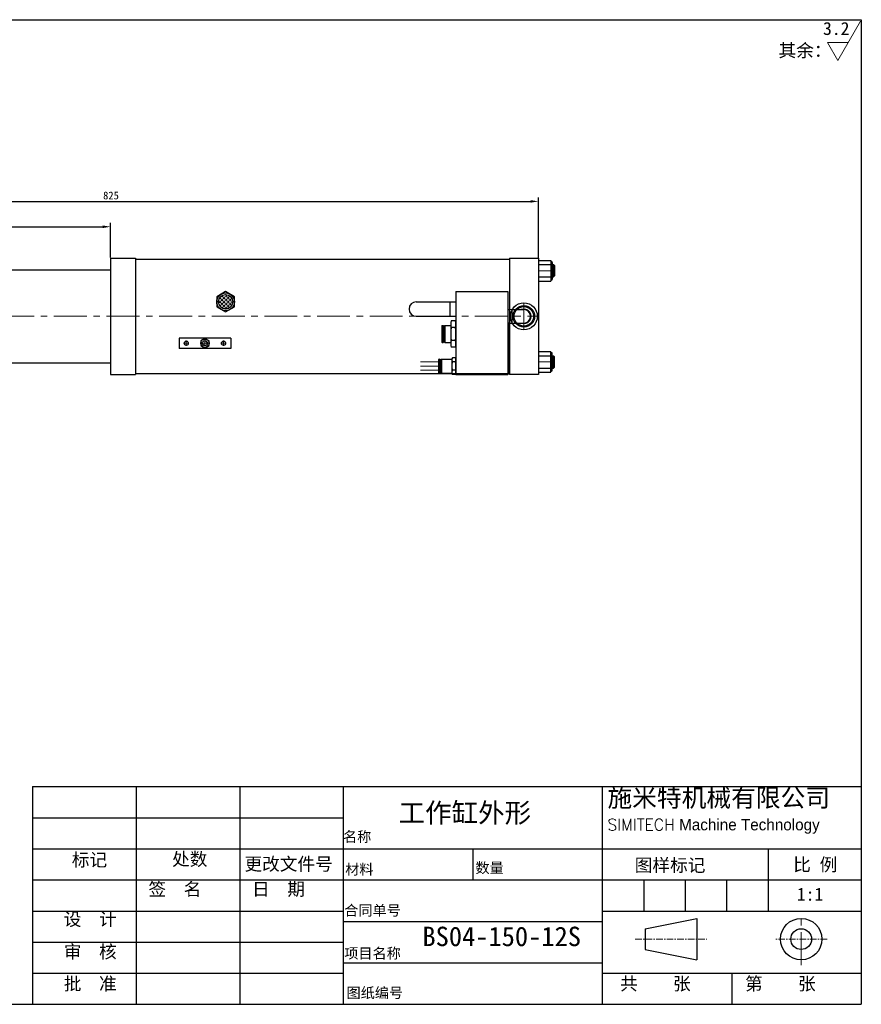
# Model space of a CAD drawing. Header units: millimetres. Extents: x 1736 to 3136, y 7961 to 8911.
# Tile 2 of 2: x 2323 to 3136, y 7961 to 8911. Entities that reach past the tile are written whole.
import ezdxf

# ---------------------------------------------------------------- set-up
doc = ezdxf.new("R2010")
doc.units = ezdxf.units.MM
doc.header["$MEASUREMENT"] = 0
doc.linetypes.add('CENTER', pattern=[50.8, 31.75, -6.35, 6.35, -6.35])
doc.layers.get('Defpoints').update_dxf_attribs({"lineweight": 25})
for name, color, linetype, lineweight in [('图层1', 7, 'Continuous', 25), ('图层2', 3, 'CENTER', 13), ('图层3', 2, 'Continuous', 13), ('图层4', 1, 'Continuous', 30), ('图层7', 4, 'Continuous', 13)]:
    doc.layers.add(name, color=color, linetype=linetype, lineweight=lineweight)
doc.dimstyles.new('ISO-25', dxfattribs={"dimscale": 2, "dimtxt": 2.5, "dimasz": 2.5, "dimexe": 1.25, "dimexo": 0.625, "dimtad": 1, "dimtxsty": 'Standard', "dimcen": 2.5, "dimadec": 0, "dimazin": 0, "dimtfac": 1, "dimtmove": 0, "dimatfit": 3, "dimfxl": 1, "dimarcsym": 0})

# ---------------------------------------------------------------- blocks, each defined once
blk = doc.blocks.new('*D3759')
at = {"layer": 'Defpoints', "color": 0}
for p in [(2823.95, 8735.55), (2823.95, 8678.64), (1998.95, 8669.64)]:
    blk.add_point(p, dxfattribs=at)
at = {"layer": '图层3', "color": 0, "lineweight": -2}
for p, q in [((1998.95, 8671.52), (1998.95, 8739.3)), ((2006.45, 8735.55), (2816.45, 8735.55)), ((2823.95, 8680.52), (2823.95, 8739.3))]:
    blk.add_line(p, q, dxfattribs=at)
at = {"layer": '图层3', "color": 0}
for points in [[(2006.45, 8736.8), (2006.45, 8734.3), (1998.95, 8735.55)], [(2816.45, 8734.3), (2816.45, 8736.8), (2823.95, 8735.55)]]:
    blk.add_solid(points, dxfattribs=at)
at = {"layer": '图层3', "color": 0, "insert": (2411.45, 8741.18), "char_height": 7.5, "attachment_point": 5}
blk.add_mtext('825', dxfattribs=at)
blk = doc.blocks.new('*D3767')
at = {"layer": 'Defpoints', "color": 0}
for p in [(2410.95, 8711.08), (2410.95, 8679.64), (1998.95, 8669.64)]:
    blk.add_point(p, dxfattribs=at)
at = {"layer": '图层3', "color": 0, "lineweight": -2}
for p, q in [((1998.95, 8671.52), (1998.95, 8714.83)), ((2410.95, 8681.52), (2410.95, 8714.83)), ((2006.45, 8711.08), (2403.45, 8711.08))]:
    blk.add_line(p, q, dxfattribs=at)
at = {"layer": '图层3', "color": 0}
for points in [[(2006.45, 8712.33), (2006.45, 8709.83), (1998.95, 8711.08)], [(2403.45, 8709.83), (2403.45, 8712.33), (2410.95, 8711.08)]]:
    blk.add_solid(points, dxfattribs=at)
at = {"layer": '图层3', "color": 0, "insert": (2204.95, 8716.7), "char_height": 7.5, "attachment_point": 5}
blk.add_mtext('412', dxfattribs=at)

msp = doc.modelspace()

# ---------------------------------------------------------------- hatches: boundary and pattern name
at = {"layer": '图层7'}
h = msp.add_hatch(dxfattribs=at)
h.set_pattern_fill('ANGLE', color=256, scale=0.4, angle=315, style=0)
h.set_pattern_definition([(315, (3162.6143, 8687.863), (1.975656, 1.975656), [2.032, -0.762]), (45, (3162.6143, 8687.863), (-1.975656, 1.975656), [2.032, -0.762])])
h.paths.add_polyline_path([(2515.178, 8638.681, 1), (2529.029, 8638.681, 1)])

# ---------------------------------------------------------------- linework, layer by layer
at = {"layer": '图层1'}
for p, q in [((2410.953, 8680.643), (2410.953, 8568.643)), ((2410.953, 8680.643), (2434.953, 8680.643)), ((2434.953, 8680.643), (2434.953, 8568.643)), ((2434.953, 8679.643), (2795.953, 8679.643)), ((2795.953, 8680.643), (2823.953, 8680.643)), ((2795.953, 8680.643), (2795.953, 8569.643)), ((2795.953, 8680.643), (2795.953, 8569.643)), ((2823.953, 8680.643), (2823.953, 8568.643)), ((2823.953, 8678.643), (2835.953, 8678.643)), ((2823.953, 8674.643), (2835.953, 8674.643)), ((2835.953, 8678.643), (2835.953, 8658.643)), ((2836.453, 8677.643), (2836.453, 8677.643)), ((2837.453, 8676.643), (2837.453, 8660.643)), ((2837.453, 8674.643), (2838.453, 8674.643)), ((2838.453, 8674.643), (2839.453, 8673.643)), ((2838.453, 8674.643), (2838.453, 8662.643)), ((2839.453, 8673.643), (2839.453, 8663.643)), ((2222.953, 8669.643), (2410.953, 8669.643)), ((2823.953, 8662.643), (2835.953, 8662.643)), ((2823.953, 8658.643), (2835.953, 8658.643)), ((2836.453, 8659.643), (2836.453, 8659.643)), ((2837.453, 8662.643), (2838.453, 8662.643)), ((2839.453, 8663.643), (2838.453, 8662.643)), ((2522.103, 8648.496), (2513.603, 8643.589)), ((2530.603, 8643.589), (2522.103, 8648.496)), ((2744.453, 8648.643), (2744.453, 8568.643)), ((2744.453, 8648.643), (2794.453, 8648.643)), ((2794.453, 8648.643), (2794.453, 8568.643)), ((2513.603, 8643.589), (2513.603, 8633.774)), ((2530.603, 8633.774), (2530.603, 8643.589)), ((2706.144, 8638.643), (2744.453, 8638.643)), ((2738.453, 8638.643), (2738.453, 8624.643)), ((2513.603, 8633.774), (2522.103, 8628.866)), ((2522.103, 8628.866), (2530.603, 8633.774)), ((2794.453, 8631.143), (2798.453, 8631.643)), ((2798.453, 8631.643), (2798.453, 8617.643)), ((2798.453, 8631.143), (2809.953, 8631.143)), ((2706.144, 8624.643), (2744.453, 8624.643)), ((2739.453, 8617.17), (2739.453, 8598.116)), ((2743.953, 8620.345), (2739.953, 8620.345)), ((2744.453, 8617.17), (2744.453, 8598.116)), ((2794.453, 8618.143), (2798.453, 8617.643)), ((2795.953, 8568.643), (2795.953, 8617.956)), ((2798.453, 8618.143), (2809.953, 8618.143)), ((2731.253, 8615.793), (2730.953, 8615.493)), ((2730.953, 8615.493), (2730.953, 8599.793)), ((2731.253, 8615.793), (2732.153, 8615.793)), ((2731.253, 8615.793), (2731.253, 8599.493)), ((2732.153, 8615.793), (2732.453, 8615.493)), ((2732.153, 8615.793), (2732.153, 8599.493)), ((2732.453, 8615.493), (2732.453, 8599.793)), ((2732.453, 8614.643), (2733.453, 8614.643)), ((2733.753, 8615.793), (2733.453, 8615.493)), ((2733.453, 8615.493), (2733.453, 8599.793)), ((2733.753, 8615.793), (2739.453, 8615.793)), ((2733.753, 8615.793), (2733.753, 8599.493)), ((2743.953, 8613.994), (2739.953, 8613.994)), ((2527.103, 8603.681), (2477.103, 8603.681)), ((2477.103, 8603.681), (2477.103, 8593.681)), ((2527.103, 8603.681), (2527.103, 8593.681)), ((2731.253, 8599.493), (2730.953, 8599.793)), ((2731.253, 8599.493), (2732.153, 8599.493)), ((2732.453, 8599.793), (2732.153, 8599.493)), ((2732.453, 8600.643), (2733.453, 8600.643)), ((2733.453, 8599.793), (2733.753, 8599.493)), ((2733.753, 8599.493), (2739.453, 8599.493)), ((2743.953, 8601.292), (2739.953, 8601.292)), ((2527.103, 8593.681), (2477.103, 8593.681)), ((2743.953, 8594.941), (2739.953, 8594.941)), ((2823.953, 8590.643), (2835.953, 8590.643)), ((2835.953, 8570.643), (2835.953, 8590.643)), ((2836.453, 8589.643), (2836.453, 8589.643)), ((2837.453, 8572.643), (2837.453, 8588.643)), ((2222.953, 8579.643), (2410.953, 8579.643)), ((2728.117, 8583.443), (2727.717, 8583.043)), ((2727.717, 8583.043), (2727.717, 8570.243)), ((2728.117, 8583.443), (2728.817, 8583.443)), ((2728.117, 8583.443), (2728.117, 8569.843)), ((2728.817, 8583.443), (2729.217, 8583.043)), ((2728.817, 8583.443), (2728.817, 8569.843)), ((2729.217, 8583.043), (2729.217, 8570.243)), ((2729.217, 8582.143), (2730.217, 8582.143)), ((2730.617, 8583.443), (2730.217, 8583.043)), ((2730.217, 8583.043), (2730.217, 8570.243)), ((2730.617, 8583.443), (2730.617, 8569.843)), ((2730.617, 8583.443), (2740.517, 8583.443)), ((2740.453, 8582.724), (2740.453, 8570.562)), ((2743.953, 8584.726), (2740.953, 8584.726)), ((2743.953, 8580.684), (2740.953, 8580.684)), ((2823.953, 8586.643), (2835.953, 8586.643)), ((2837.453, 8586.643), (2838.453, 8586.643)), ((2838.453, 8574.643), (2838.453, 8586.643)), ((2839.453, 8585.643), (2838.453, 8586.643)), ((2839.453, 8575.643), (2839.453, 8585.643)), ((2434.953, 8569.643), (2795.953, 8569.643)), ((2728.117, 8569.843), (2727.717, 8570.243)), ((2728.117, 8569.843), (2728.817, 8569.843)), ((2729.217, 8570.243), (2728.817, 8569.843)), ((2729.217, 8571.143), (2730.217, 8571.143)), ((2730.617, 8569.843), (2730.217, 8570.243)), ((2730.617, 8569.843), (2740.517, 8569.843)), ((2743.953, 8572.602), (2740.953, 8572.602)), ((2823.953, 8574.643), (2835.953, 8574.643)), ((2823.953, 8570.643), (2835.953, 8570.643)), ((2836.453, 8571.643), (2836.453, 8571.643)), ((2837.453, 8574.643), (2838.453, 8574.643)), ((2838.453, 8574.643), (2839.453, 8575.643)), ((2410.953, 8568.643), (2434.953, 8568.643)), ((2743.953, 8568.56), (2740.953, 8568.56)), ((2744.453, 8568.643), (2794.453, 8568.643)), ((2823.953, 8568.643), (2795.953, 8568.643)), ((2435.695, 8170.854), (2435.695, 7960.854)), ((2535.695, 8170.854), (2535.695, 7960.854)), ((2635.695, 8170.854), (2635.695, 7960.854)), ((2885.695, 8170.854), (2885.695, 7960.854)), ((2335.695, 8140.854), (2635.695, 8140.854)), ((2335.695, 8110.854), (3135.695, 8110.854)), ((2760.695, 8110.854), (2760.695, 8080.854)), ((3045.695, 8110.854), (3045.695, 8050.854)), ((2335.695, 8080.854), (3135.695, 8080.854)), ((2925.695, 8080.854), (2925.695, 8050.854)), ((2965.695, 8080.854), (2965.695, 8050.854)), ((3005.695, 8080.854), (3005.695, 8050.854)), ((2335.695, 8050.854), (2635.695, 8050.854)), ((2885.695, 8050.854), (3135.695, 8050.854)), ((2635.695, 8040.854), (2885.695, 8040.854)), ((2927.042, 8033.734), (2977.042, 8043.734)), ((2977.042, 8043.734), (2977.042, 8003.734)), ((2927.042, 8033.734), (2927.042, 8013.734)), ((2335.695, 8020.854), (2635.695, 8020.854)), ((2927.042, 8013.734), (2977.042, 8003.734)), ((2635.695, 8000.854), (2885.695, 8000.854)), ((2335.695, 7990.854), (2635.695, 7990.854)), ((2885.695, 7990.854), (3135.695, 7990.854)), ((3010.695, 7990.854), (3010.695, 7960.854))]:
    msp.add_line(p, q, dxfattribs=at)
msp.add_lwpolyline([(2498.103, 8596.372), (2502.103, 8594.062), (2506.103, 8596.372), (2506.103, 8600.991), (2502.103, 8603.3), (2498.103, 8600.991)], close=True, dxfattribs=at)
for centre, radius in [((2522.103, 8638.681), 8.5), ((2522.103, 8638.681), 6.925), ((2809.953, 8624.643), 13), ((2809.953, 8624.643), 10.412), ((2809.953, 8624.643), 9.4), ((2809.953, 8624.643), 9.4), ((2484.103, 8598.681), 2), ((2502.103, 8598.681), 4), ((2502.103, 8598.681), 2.5), ((2520.103, 8598.681), 2), ((3077.671, 8023.734), 20), ((3077.671, 8023.734), 10)]:
    msp.add_circle(centre, radius, dxfattribs=at)
for centre, radius, start, end in [((2836.453, 8678.143), 0.5, 180, 270), ((2836.453, 8676.643), 1, 0, 90), ((2836.453, 8659.143), 0.5, 90, 180), ((2836.453, 8660.643), 1, 270, 0), ((2706.144, 8631.643), 7, 90, 270), ((2809.953, 8624.643), 7, 248.213211, 111.786789), ((2809.953, 8624.643), 6.5, 270, 90), ((2749.787, 8617.169), 10.333, 162.103449, 197.896551), ((2734.12, 8617.169), 10.333, 342.103449, 17.896551), ((2780.037, 8607.643), 40.583, 170.996825, 189.003175), ((2703.87, 8607.643), 40.583, 350.996825, 9.003175), ((2749.787, 8598.117), 10.333, 162.103449, 197.896551), ((2734.12, 8598.117), 10.333, 342.103449, 17.896551), ((2836.453, 8590.143), 0.5, 180, 270), ((2836.453, 8588.643), 1, 0, 90), ((2744.786, 8582.705), 4.333, 152.201937, 207.798063), ((2757.037, 8576.643), 16.583, 165.894646, 194.105354), ((2740.12, 8582.705), 4.333, 332.201937, 27.798063), ((2727.87, 8576.643), 16.583, 345.894646, 14.105354), ((2744.786, 8570.581), 4.333, 152.201937, 207.798063), ((2740.12, 8570.581), 4.333, 332.201937, 27.798063), ((2836.453, 8571.143), 0.5, 90, 180), ((2836.453, 8572.643), 1, 270, 0)]:
    msp.add_arc(centre, radius, start, end, dxfattribs=at)
at = {"layer": '图层2', "ltscale": 0.5}
for p, q in [((2823.953, 8668.643), (2839.453, 8668.643)), ((2823.953, 8580.643), (2839.453, 8580.643))]:
    msp.add_line(p, q, dxfattribs=at)
at = {"layer": '图层2'}
for p, q in [((2809.953, 8637.643), (2809.953, 8611.643)), ((2809.953, 8637.643), (2809.953, 8611.643)), ((1949.953, 8624.643), (2823.953, 8624.643)), ((2486.603, 8598.681), (2481.603, 8598.681)), ((2484.103, 8601.181), (2484.103, 8596.181)), ((2504.603, 8598.681), (2499.603, 8598.681)), ((2502.103, 8601.181), (2502.103, 8596.181)), ((2522.603, 8598.681), (2517.603, 8598.681)), ((2520.103, 8601.181), (2520.103, 8596.181)), ((3077.671, 7998.734), (3077.671, 8048.734))]:
    msp.add_line(p, q, dxfattribs=at)
at = {"layer": '图层2', "ltscale": 0.2}
for p, q in [((2917.416, 8023.734), (2986.559, 8023.734)), ((3102.671, 8023.734), (3052.671, 8023.734))]:
    msp.add_line(p, q, dxfattribs=at)
at = {"layer": '图层3'}
for p, q in [((3113.096, 8871.468), (3135.046, 8909.487)), ((3102.992, 8888.968), (3123.2, 8888.968)), ((3113.096, 8871.468), (3102.992, 8888.968))]:
    msp.add_line(p, q, dxfattribs=at)
at = {"layer": '图层4'}
for p, q in [((1735.695, 8910.854), (3135.695, 8910.854)), ((3135.695, 8910.854), (3135.695, 7960.854)), ((2335.695, 8170.854), (3135.695, 8170.854)), ((2335.695, 8170.854), (2335.695, 7960.854)), ((1735.695, 7960.854), (3135.695, 7960.854)), ((2185.695, 7960.854), (3135.695, 7960.854))]:
    msp.add_line(p, q, dxfattribs=at)
at = {"layer": '图层7'}
for p, q in [((2839.453, 8673.643), (2837.453, 8673.643)), ((2839.453, 8663.643), (2837.453, 8663.643)), ((2794.515, 8630.647), (2798.453, 8631.139)), ((2794.453, 8618.647), (2798.453, 8618.147)), ((2727.717, 8580.643), (2710.175, 8580.643)), ((2839.453, 8585.643), (2837.453, 8585.643)), ((2727.717, 8576.643), (2710.175, 8576.643)), ((2727.717, 8572.643), (2710.175, 8572.643)), ((2839.453, 8575.643), (2837.453, 8575.643))]:
    msp.add_line(p, q, dxfattribs=at)
for centre, radius, start, end in [((2809.953, 8624.643), 10.4, 90, 0), ((2502.103, 8598.681), 2.1, 180, 90)]:
    msp.add_arc(centre, radius, start, end, dxfattribs=at)

# ---------------------------------------------------------------- texts
at = {"layer": '图层3'}
msp.add_text('3.2', height=12.5, dxfattribs=at).set_placement((3098.714, 8896.111))
at = {"layer": '图层3', "attachment_point": 1}
for s, insert, char_height, width in [('{\\f宋体|b0|i0|c134|p54;其余：}', (3055.785, 8887.43), 12.5, 1.243449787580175e-13), ('{\\fLiSu|b0|i0|c134|p49;施米特机械有限公司\\P\\Ftxt.shx|c0;\\H0.6286x;SIMITECH\\fLiSu|b0|i0|c134|p49; Machine Technology}', (2890.661, 8168.873), 17.5, 259.9168), ('{\\f宋体|b0|i0|c134|p54;BS04-150-12S}', (2712.05, 8035.734), 18.75, 136.63704)]:
    msp.add_mtext(s, dxfattribs=dict(at, insert=insert, char_height=char_height, width=width))
for s, insert, char_height in [('{\\f隶书|b0|i0|c134|p49;\\C2;工作缸外形}', (2689.096, 8155.015), 18.75), ('{\\f宋体|b0|i0|c134|p54;名称}', (2635.424, 8127.556), 10), ('{\\f宋体|b0|i0|c134|p54;标记}', (2373.672, 8106.518), 12.5), ('{\\f宋体|b0|i0|c134|p54;处数}', (2470.428, 8107.163), 12.5), ('{\\f宋体|b0|i0|c134|p54;更改文件号}', (2540.274, 8102.493), 12.5), ('{\\f宋体|b0|i0|c134|p54;比 例}', (3069.967, 8101.878), 12.5), ('{\\f宋体|b0|i0|c134|p54;材料}', (2637.536, 8096.097), 10), ('{\\fSimSun|b0|i0|c134|p54;数量}', (2763.239, 8097.503), 10), ('{\\f宋体|b0|i0|c134|p54;图样标记}', (2916.993, 8101.304), 12.5), ('{\\f宋体|b0|i0|c134|p54;签  名}', (2447.601, 8078.166), 12.5), ('{\\f宋体|b0|i0|c134|p54;日  期}', (2547.601, 8078.305), 12.5), ('{\\f宋体|b0|i0|c134|p54;1:1}', (3073.468, 8073.274), 12.5), ('{\\fSimSun|b0|i0|c134|p54;合同单号}', (2636.624, 8056.48), 10), ('{\\f宋体|b0|i0|c134|p54;设  计}', (2365.848, 8049.217), 12.5), ('{\\f宋体|b0|i0|c134|p54;审  核}', (2365.848, 8017.896), 12.5), ('{\\fSimSun|b0|i0|c134|p54;项目名称}', (2636.624, 8015.093), 10), ('{\\fSimSun|b0|i0|c134|p54;批  准}', (2365.848, 7987.04), 12.5), ('{\\f宋体|b0|i0|c134|p54;共    张}', (2902.821, 7987.048), 12.5), ('{\\f宋体|b0|i0|c134|p54;第    张}', (3023.512, 7987.048), 12.5), ('{\\fSimSun|b0|i0|c134|p54;图纸编号}', (2638.832, 7976.93), 10)]:
    msp.add_mtext(s, dxfattribs=dict(at, insert=insert, char_height=char_height))

# ---------------------------------------------------------------- dimensions: what is measured, and where the dimension line sits
at = {"layer": '图层3'}
for base, p2, override, picture, middle in [((2823.953, 8735.555), (2823.953, 8678.643), {"dimscale": 3, "dimpost": ''}, '*D3759', (2411.453, 8741.18)), ((2410.953, 8711.075), (2410.953, 8679.643), {"dimscale": 3}, '*D3767', (2204.953, 8716.7))]:
    dim = msp.add_linear_dim(base=base, p1=(1998.953, 8669.643), p2=p2, dimstyle='ISO-25', override=override, dxfattribs=at)
    dim.commit()
    dim.dimension.update_dxf_attribs({"geometry": picture, "text_midpoint": middle})

doc.saveas('drawing.dxf')
